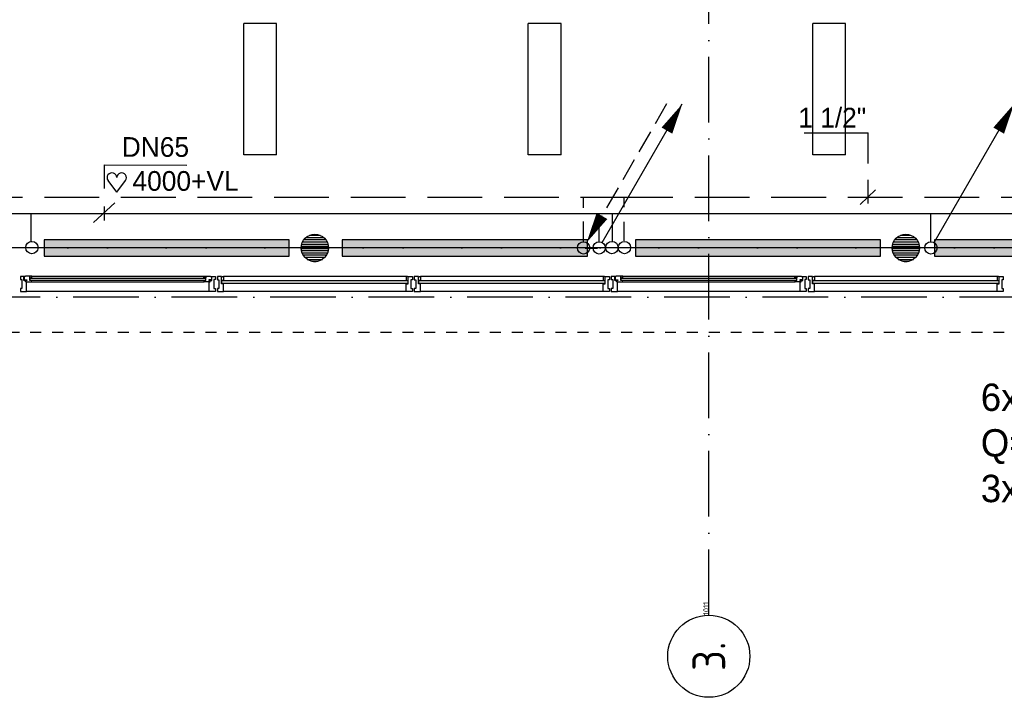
# Model space of a CAD drawing. Extents: x -866131 to -691536, y 173952 to 258052.
# Tile 134 of 160: x -739900 to -730903, y 213166 to 219356. Entities that reach past the tile are written whole.
import ezdxf
from ezdxf.enums import TextEntityAlignment as Align

# ---------------------------------------------------------------- set-up
doc = ezdxf.new("R2010")
doc.units = 0
doc.header["$LTSCALE"] = 100
for name, pattern in [('2322107', [2000, 1000, 1000]), ('2322108', [7, 5, -2]), ('DASHDOT', [9, 6, -1.5, 0, -1.5]), ('HIDDEN', [2, 1, -1])]:
    doc.linetypes.add(name, pattern=pattern)
doc.layers.get('0').update_dxf_attribs({"linetype": 'CONTINUOUS'})
for name, color, linetype in [('AL$7----_STRAMIEN', 1, 'DASHDOT'), ('AL21----_BUITENWAND', 4, 'CONTINUOUS'), ('AL28----_KONSTRUKTIE', 3, 'CONTINUOUS'), ('AL31----_BUITENKOZ', 7, 'CONTINUOUS'), ('AL31----_DRAAIRICHTING', 1, 'CONTINUOUS'), ('ALN-----_BLOCKNAAM', 2, 'CONTINUOUS'), ('ALXAA---_GEWBETON', 12, 'CONTINUOUS'), ('ALXOU---_GLAS', 7, 'CONTINUOUS'), ('ARMATUUR', 8, 'CONTINUOUS'), ('WI561---', 1, 'CONTINUOUS'), ('WL561---', 4, 'CONTINUOUS'), ('WL561---_AANVOER', 4, 'CONTINUOUS'), ('WL561---_RETOUR', 4, 'CONTINUOUS'), ('WL570---', 3, 'CONTINUOUS'), ('WL570---_RETOUR', 3, 'CONTINUOUS')]:
    doc.layers.add(name, color=color, linetype=linetype)
doc.styles.add('BURO-018', font='BUROFONT.shx', dxfattribs={"height": 180})
doc.styles.add('BURO-025', font='BUROFONT.shx', dxfattribs={"height": 250})
doc.styles.get("Standard").update_dxf_attribs({"font": 'ISOCP'})
pattern_1 = [(0, (-887503.18, 183726.94), (0, 20), [])]
pattern_2 = [(0, (-882103.18, 183726.94), (0, 20), [])]

# ---------------------------------------------------------------- blocks, each defined once
blk = doc.blocks.new('1011')
at = {"layer": 'AL$7----_STRAMIEN', "color": 7, "linetype": 'CONTINUOUS'}
blk.add_circle((-750, 0), 750, dxfattribs=at)
at = {"layer": 'ALN-----_BLOCKNAAM', "linetype": 'CONTINUOUS'}
blk.add_text('1011', height=100, dxfattribs=at).set_placement((0, 0))
blk = doc.blocks.new('2322401')
at = {"color": 0, "linetype": 'CONTINUOUS'}
for p, q in [((-0.5, 0.5, 1), (-0.5, 0.5)), ((-0.5, 0.5, 1), (-0.5, -0.5, 1)), ((0.5, 0.5, 1), (-0.5, 0.5, 1)), ((0.5, 0.5), (-0.5, 0.5)), ((-0.5, 0.5), (-0.5, -0.5)), ((0.5, 0.5, 1), (0.5, 0.5)), ((0.5, -0.5, 1), (0.5, 0.5, 1)), ((0.5, -0.5), (0.5, 0.5)), ((-0.5, -0.5, 1), (-0.5, -0.5)), ((-0.5, -0.5, 1), (0.5, -0.5, 1)), ((-0.5, -0.5), (0.5, -0.5)), ((0.5, -0.5, 1), (0.5, -0.5))]:
    blk.add_line(p, q, dxfattribs=at)
blk = doc.blocks.new('CVHATCH1')
at = {"color": 0, "linetype": 'CONTINUOUS'}
blk.add_solid([(-0.5, -0.5), (0.5, -0.5), (-0.5, 0.5), (0.5, 0.5)], dxfattribs=at)
blk = doc.blocks.new('CVRINFO2')
at = {"color": 0, "linetype": 'CONTINUOUS', "style": 'BURO-025'}
for tag, p in [('CV_TEXT125', (0, 0)), ('CV_TEXT225', (0, -4.167)), ('CV_TEXT325', (0, -8.333)), ('CV_TEXT425', (0, -12.5))]:
    blk.add_attdef(tag, p, '', height=2.5, dxfattribs=at)
blk = doc.blocks.new('LDV1107')
at = {"color": 0, "linetype": 'CONTINUOUS'}
blk.add_line((0.25, 0.433), (6.75, 11.691), dxfattribs=at)
blk.add_lwpolyline([(6.75, 11.691, 0, 1, 0), (5.5, 9.526, 1, 1, 0)], format="xyseb", dxfattribs=at)
blk.add_circle((0, 0), 0.5, dxfattribs=at)
blk = doc.blocks.new('LDV3108')
at = {"color": 0, "linetype": 'CONTINUOUS'}
for p, q in [((6.75, 11.691), (5.813, 10.068)), ((5.438, 9.418), (4.5, 7.794)), ((4.125, 7.145), (3.188, 5.521)), ((2.813, 4.871), (1.875, 3.248)), ((1.5, 2.598), (0.563, 0.974))]:
    blk.add_line(p, q, dxfattribs=at)
blk.add_lwpolyline([(0.25, 0.433, 0, 1, 0), (1.5, 2.598, 1, 1, 0)], format="xyseb", dxfattribs=at)
blk.add_circle((0, 0), 0.5, dxfattribs=at)
blk = doc.blocks.new('HART')
at = {"color": 1}
for q in [(-28.1, 39.5), (51.4, 39.5)]:
    blk.add_line((11.6, -12.9), q, dxfattribs=at)
for centre, start, end in [((-10.5, 52.8), 0, 217.1867), ((33.8, 52.8), 322.8133, 180)]:
    blk.add_arc(centre, 22.1, start, end, dxfattribs=at)

msp = doc.modelspace()

# ---------------------------------------------------------------- hatches: boundary and pattern name
at = {"layer": 'AL31----_DRAAIRICHTING'}
h = msp.add_hatch(dxfattribs=at)
h.set_pattern_fill('GEWPBET', color=8, scale=100, style=0)
h.set_pattern_definition(pattern_1)
edge = h.paths.add_edge_path()
edge.add_arc((-737203.003, 217271.228), 125, 0, 360)
h = msp.add_hatch(dxfattribs=at)
h.set_pattern_fill('GEWPBET', color=8, scale=100, style=0)
h.set_pattern_definition(pattern_1)
edge = h.paths.add_edge_path()
edge.add_arc((-737203.003, 217271.228), 125, 0, 360)
h = msp.add_hatch(dxfattribs=at)
h.set_pattern_fill('GEWPBET', color=8, scale=100, style=0)
h.set_pattern_definition(pattern_2)
edge = h.paths.add_edge_path()
edge.add_arc((-731803.003, 217271.228), 125, 0, 360)
h = msp.add_hatch(dxfattribs=at)
h.set_pattern_fill('GEWPBET', color=8, scale=100, style=0)
h.set_pattern_definition(pattern_2)
edge = h.paths.add_edge_path()
edge.add_arc((-731803.003, 217271.228), 125, 0, 360)

# ---------------------------------------------------------------- linework, layer by layer
at = {"layer": 'AL$7----_STRAMIEN', "color": 1}
msp.add_line((-720345.22, 217271.228), (-755752.725, 217271.228), dxfattribs=at)
for points in [[(-733602.826, 213916.491), (-733602.826, 252610.366)], [(-730609.16, 217271.228), (-862679.018, 217271.228)], [(-719909.644, 216821.228), (-863263.924, 216821.228)]]:
    msp.add_lwpolyline(points, dxfattribs=at)
at = {"layer": 'AL21----_BUITENWAND', "color": 8, "linetype": 'HIDDEN'}
msp.add_line((-758802.826, 216501.366), (-726402.826, 216501.366), dxfattribs=at)
at = {"layer": 'AL28----_KONSTRUKTIE', "color": 8}
for centre in [(-737202.826, 217271.228), (-737202.826, 217271.228), (-731802.826, 217271.228), (-731802.826, 217271.228)]:
    msp.add_circle(centre, 125, dxfattribs=at)
at = {"layer": 'AL31----_BUITENKOZ', "color": 8}
for p, q in [((-739893.826, 217011.366), (-739893.826, 216981.866)), ((-739860.826, 217011.366), (-739893.826, 217011.366)), ((-739860.826, 216975.366), (-739860.826, 217011.366)), ((-739850.577, 217010.124), (-739857.642, 217010.124)), ((-739857.642, 217010.124), (-739857.642, 216980.366)), ((-739848.128, 217014.366), (-739850.577, 217010.124)), ((-739805.642, 217014.366), (-739848.128, 217014.366)), ((-739805.642, 216973.366), (-739805.642, 217014.366)), ((-739805.642, 217012.07), (-739805.642, 216998.538)), ((-739788.642, 217012.07), (-739805.642, 217012.07)), ((-739790.701, 217014.366), (-738214.951, 217014.366)), ((-739788.642, 216998.538), (-739788.642, 217012.07)), ((-738217.01, 216998.538), (-738217.01, 217012.07)), ((-738217.01, 217012.07), (-738200.01, 217012.07)), ((-738200.01, 216973.366), (-738200.01, 217014.366)), ((-738200.01, 217014.366), (-738157.524, 217014.366)), ((-738200.01, 217012.07), (-738200.01, 216998.538)), ((-738157.524, 217014.366), (-738155.075, 217010.124)), ((-738155.075, 217010.124), (-738148.01, 217010.124)), ((-738148.01, 217010.124), (-738148.01, 216980.366)), ((-738144.826, 216975.366), (-738144.826, 217011.366)), ((-738144.826, 217011.366), (-738111.826, 217011.366)), ((-738111.826, 217011.366), (-738111.826, 216981.866)), ((-736367.826, 217011.366), (-738037.826, 217011.366)), ((-736367.826, 217011.366), (-738037.826, 217011.366)), ((-734567.826, 217011.366), (-736237.826, 217011.366)), ((-734567.826, 217011.366), (-736237.826, 217011.366)), ((-734493.826, 217011.366), (-734493.826, 216981.866)), ((-734460.826, 217011.366), (-734493.826, 217011.366)), ((-734460.826, 216975.366), (-734460.826, 217011.366)), ((-734450.577, 217010.124), (-734457.642, 217010.124)), ((-734457.642, 217010.124), (-734457.642, 216980.366)), ((-734448.128, 217014.366), (-734450.577, 217010.124)), ((-734405.642, 217014.366), (-734448.128, 217014.366)), ((-734405.642, 216973.366), (-734405.642, 217014.366)), ((-734405.642, 217012.07), (-734405.642, 216998.538)), ((-734388.642, 217012.07), (-734405.642, 217012.07)), ((-734390.701, 217014.366), (-732814.951, 217014.366)), ((-734388.642, 216998.538), (-734388.642, 217012.07)), ((-732817.01, 216998.538), (-732817.01, 217012.07)), ((-732817.01, 217012.07), (-732800.01, 217012.07)), ((-732800.01, 216973.366), (-732800.01, 217014.366)), ((-732800.01, 217014.366), (-732757.524, 217014.366)), ((-732800.01, 217012.07), (-732800.01, 216998.538)), ((-732757.524, 217014.366), (-732755.075, 217010.124)), ((-732755.075, 217010.124), (-732748.01, 217010.124)), ((-732748.01, 217010.124), (-732748.01, 216980.366)), ((-732744.826, 216975.366), (-732744.826, 217011.366)), ((-732744.826, 217011.366), (-732711.826, 217011.366)), ((-732711.826, 217011.366), (-732711.826, 216981.866)), ((-730967.826, 217011.366), (-732637.826, 217011.366)), ((-739893.826, 216981.866), (-739879.826, 216981.866)), ((-739879.826, 216981.866), (-739879.826, 216901.866)), ((-739846.826, 216975.366), (-739860.826, 216975.366)), ((-739857.642, 216980.366), (-739835.142, 216980.366)), ((-739846.826, 216960.366), (-739846.826, 216975.366)), ((-739837.826, 216960.366), (-739846.826, 216960.366)), ((-739835.142, 216975.366), (-739843.142, 216975.366)), ((-739843.142, 216975.366), (-739843.142, 216960.366)), ((-739843.142, 216960.366), (-739837.826, 216960.366)), ((-739837.826, 216960.366), (-739790.701, 216960.366)), ((-739837.826, 216872.366), (-739837.826, 216960.366)), ((-739835.142, 216980.366), (-739835.142, 216975.366)), ((-739805.642, 216998.538), (-739788.642, 216998.538)), ((-739788.642, 216973.366), (-739805.642, 216973.366)), ((-739790.701, 216960.366), (-739788.642, 216973.366)), ((-739790.701, 216960.366), (-738214.951, 216960.366)), ((-738200.01, 216998.538), (-738217.01, 216998.538)), ((-738214.951, 216960.366), (-738217.01, 216973.366)), ((-738217.01, 216973.366), (-738200.01, 216973.366)), ((-738167.826, 216960.366), (-738214.951, 216960.366)), ((-738148.01, 216980.366), (-738170.51, 216980.366)), ((-738170.51, 216980.366), (-738170.51, 216975.366)), ((-738170.51, 216975.366), (-738162.51, 216975.366)), ((-738162.51, 216960.366), (-738167.826, 216960.366)), ((-738167.826, 216872.366), (-738167.826, 216960.366)), ((-738167.826, 216960.366), (-738158.826, 216960.366)), ((-738162.51, 216975.366), (-738162.51, 216960.366)), ((-738158.826, 216960.366), (-738158.826, 216975.366)), ((-738158.826, 216975.366), (-738144.826, 216975.366)), ((-738111.826, 216981.866), (-738125.826, 216981.866)), ((-738125.826, 216981.866), (-738125.826, 216901.866)), ((-734493.826, 216981.866), (-734479.826, 216981.866)), ((-734479.826, 216981.866), (-734479.826, 216901.866)), ((-734446.826, 216975.366), (-734460.826, 216975.366)), ((-734457.642, 216980.366), (-734435.142, 216980.366)), ((-734446.826, 216960.366), (-734446.826, 216975.366)), ((-734437.826, 216960.366), (-734446.826, 216960.366)), ((-734435.142, 216975.366), (-734443.142, 216975.366)), ((-734443.142, 216975.366), (-734443.142, 216960.366)), ((-734443.142, 216960.366), (-734437.826, 216960.366)), ((-734437.826, 216960.366), (-734390.701, 216960.366)), ((-734437.826, 216872.366), (-734437.826, 216960.366)), ((-734435.142, 216980.366), (-734435.142, 216975.366)), ((-734405.642, 216998.538), (-734388.642, 216998.538)), ((-734388.642, 216973.366), (-734405.642, 216973.366)), ((-734390.701, 216960.366), (-734388.642, 216973.366)), ((-734390.701, 216960.366), (-732814.951, 216960.366)), ((-732800.01, 216998.538), (-732817.01, 216998.538)), ((-732814.951, 216960.366), (-732817.01, 216973.366)), ((-732817.01, 216973.366), (-732800.01, 216973.366)), ((-732767.826, 216960.366), (-732814.951, 216960.366)), ((-732748.01, 216980.366), (-732770.51, 216980.366)), ((-732770.51, 216980.366), (-732770.51, 216975.366)), ((-732770.51, 216975.366), (-732762.51, 216975.366)), ((-732762.51, 216960.366), (-732767.826, 216960.366)), ((-732767.826, 216872.366), (-732767.826, 216960.366)), ((-732767.826, 216960.366), (-732758.826, 216960.366)), ((-732762.51, 216975.366), (-732762.51, 216960.366)), ((-732758.826, 216960.366), (-732758.826, 216975.366)), ((-732758.826, 216975.366), (-732744.826, 216975.366)), ((-732711.826, 216981.866), (-732725.826, 216981.866)), ((-732725.826, 216981.866), (-732725.826, 216901.866)), ((-739879.826, 216901.866), (-739893.826, 216901.866)), ((-739893.826, 216901.866), (-739893.826, 216872.366)), ((-739893.826, 216872.366), (-739837.826, 216872.366)), ((-738167.826, 216872.366), (-739837.826, 216872.366)), ((-738111.826, 216872.366), (-738167.826, 216872.366)), ((-738125.826, 216901.866), (-738111.826, 216901.866)), ((-738111.826, 216901.866), (-738111.826, 216872.366)), ((-736367.826, 216872.366), (-738037.826, 216872.366)), ((-736367.826, 216872.366), (-738037.826, 216872.366)), ((-734567.826, 216872.366), (-736237.826, 216872.366)), ((-734567.826, 216872.366), (-736237.826, 216872.366)), ((-734479.826, 216901.866), (-734493.826, 216901.866)), ((-734493.826, 216901.866), (-734493.826, 216872.366)), ((-734493.826, 216872.366), (-734437.826, 216872.366)), ((-732767.826, 216872.366), (-734437.826, 216872.366)), ((-732711.826, 216872.366), (-732767.826, 216872.366)), ((-732725.826, 216901.866), (-732711.826, 216901.866)), ((-732711.826, 216901.866), (-732711.826, 216872.366)), ((-730967.826, 216872.366), (-732637.826, 216872.366))]:
    msp.add_line(p, q, dxfattribs=at)
at = {"layer": 'AL31----_BUITENKOZ', "color": 8, "linetype": 'CONTINUOUS'}
for p, q in [((-738054.826, 217011.366), (-738093.826, 217011.366)), ((-738093.826, 217011.366), (-738093.826, 217005.366)), ((-738054.826, 216944.366), (-738054.826, 217011.366)), ((-738049.826, 217006.366), (-738049.826, 217011.366)), ((-738049.826, 217011.366), (-738037.826, 217011.366)), ((-738037.826, 217011.366), (-738037.826, 216974.367)), ((-736355.826, 217011.366), (-736367.826, 217011.366)), ((-736367.826, 217011.366), (-736367.826, 216974.367)), ((-736355.826, 217006.366), (-736355.826, 217011.366)), ((-736350.826, 217011.366), (-736311.826, 217011.366)), ((-736350.826, 216944.366), (-736350.826, 217011.366)), ((-736311.826, 217011.366), (-736311.826, 217005.366)), ((-736254.826, 217011.366), (-736293.826, 217011.366)), ((-736293.826, 217011.366), (-736293.826, 217005.366)), ((-736254.826, 216944.366), (-736254.826, 217011.366)), ((-736249.826, 217006.366), (-736249.826, 217011.366)), ((-736249.826, 217011.366), (-736237.826, 217011.366)), ((-736237.826, 217011.366), (-736237.826, 216974.367)), ((-734555.826, 217011.366), (-734567.826, 217011.366)), ((-734567.826, 217011.366), (-734567.826, 216974.367)), ((-734555.826, 217006.366), (-734555.826, 217011.366)), ((-734550.826, 217011.366), (-734511.826, 217011.366)), ((-734550.826, 216944.366), (-734550.826, 217011.366)), ((-734511.826, 217011.366), (-734511.826, 217005.366)), ((-732654.826, 217011.366), (-732693.826, 217011.366)), ((-732693.826, 217011.366), (-732693.826, 217005.366)), ((-732654.826, 216944.366), (-732654.826, 217011.366)), ((-732649.826, 217006.366), (-732649.826, 217011.366)), ((-732649.826, 217011.366), (-732637.826, 217011.366)), ((-732637.826, 217011.366), (-732637.826, 216974.367)), ((-730955.826, 217011.366), (-730967.826, 217011.366)), ((-730967.826, 217011.366), (-730967.826, 216974.367)), ((-730955.826, 217006.366), (-730955.826, 217011.366)), ((-730950.826, 217011.366), (-730911.826, 217011.366)), ((-730950.826, 216944.366), (-730950.826, 217011.366)), ((-730911.826, 217011.366), (-730911.826, 217005.366)), ((-738093.826, 217005.366), (-738093.826, 216991.366)), ((-738093.826, 216991.366), (-738093.826, 216991.366)), ((-738093.826, 216991.366), (-738093.826, 216981.366)), ((-738093.826, 216981.366), (-738079.826, 216981.366)), ((-738079.826, 216981.366), (-738079.826, 216901.366)), ((-738054.826, 216974.367), (-738054.826, 217006.366)), ((-738054.826, 217006.366), (-738049.826, 217006.366)), ((-738037.826, 216974.367), (-738054.826, 216974.367)), ((-738037.826, 216944.366), (-738054.826, 216944.366)), ((-738037.826, 216891.366), (-738037.826, 216944.366)), ((-736367.826, 216974.367), (-736350.826, 216974.367)), ((-736367.826, 216891.366), (-736367.826, 216944.366)), ((-736367.826, 216944.366), (-736350.826, 216944.366)), ((-736350.826, 217006.366), (-736355.826, 217006.366)), ((-736350.826, 216974.367), (-736350.826, 217006.366)), ((-736311.826, 216981.366), (-736325.826, 216981.366)), ((-736325.826, 216981.366), (-736325.826, 216901.366)), ((-736311.826, 217005.366), (-736311.826, 216991.366)), ((-736311.826, 216991.366), (-736311.826, 216991.366)), ((-736311.826, 216991.366), (-736311.826, 216981.366)), ((-736293.826, 217005.366), (-736293.826, 216991.366)), ((-736293.826, 216991.366), (-736293.826, 216991.366)), ((-736293.826, 216991.366), (-736293.826, 216981.366)), ((-736293.826, 216981.366), (-736279.826, 216981.366)), ((-736279.826, 216981.366), (-736279.826, 216901.366)), ((-736254.826, 216974.367), (-736254.826, 217006.366)), ((-736254.826, 217006.366), (-736249.826, 217006.366)), ((-736237.826, 216974.367), (-736254.826, 216974.367)), ((-736237.826, 216944.366), (-736254.826, 216944.366)), ((-736237.826, 216891.366), (-736237.826, 216944.366)), ((-734567.826, 216974.367), (-734550.826, 216974.367)), ((-734567.826, 216891.366), (-734567.826, 216944.366)), ((-734567.826, 216944.366), (-734550.826, 216944.366)), ((-734550.826, 217006.366), (-734555.826, 217006.366)), ((-734550.826, 216974.367), (-734550.826, 217006.366)), ((-734511.826, 216981.366), (-734525.826, 216981.366)), ((-734525.826, 216981.366), (-734525.826, 216901.366)), ((-734511.826, 217005.366), (-734511.826, 216991.366)), ((-734511.826, 216991.366), (-734511.826, 216991.366)), ((-734511.826, 216991.366), (-734511.826, 216981.366)), ((-732693.826, 217005.366), (-732693.826, 216991.366)), ((-732693.826, 216991.366), (-732693.826, 216991.366)), ((-732693.826, 216991.366), (-732693.826, 216981.366)), ((-732693.826, 216981.366), (-732679.826, 216981.366)), ((-732679.826, 216981.366), (-732679.826, 216901.366)), ((-732654.826, 216974.367), (-732654.826, 217006.366)), ((-732654.826, 217006.366), (-732649.826, 217006.366)), ((-732637.826, 216974.367), (-732654.826, 216974.367)), ((-732637.826, 216944.366), (-732654.826, 216944.366)), ((-732637.826, 216891.366), (-732637.826, 216944.366)), ((-730967.826, 216974.367), (-730950.826, 216974.367)), ((-730967.826, 216891.366), (-730967.826, 216944.366)), ((-730967.826, 216944.366), (-730950.826, 216944.366)), ((-730950.826, 217006.366), (-730955.826, 217006.366)), ((-730950.826, 216974.367), (-730950.826, 217006.366)), ((-730911.826, 216981.366), (-730925.826, 216981.366)), ((-730925.826, 216981.366), (-730925.826, 216901.366)), ((-730911.826, 217005.366), (-730911.826, 216991.366)), ((-730911.826, 216991.366), (-730911.826, 216991.366)), ((-730911.826, 216991.366), (-730911.826, 216981.366)), ((-738079.826, 216901.366), (-738093.826, 216901.366)), ((-738093.826, 216901.366), (-738093.826, 216892.366)), ((-738093.826, 216892.366), (-738093.826, 216892.366)), ((-738093.826, 216892.366), (-738093.826, 216878.366)), ((-738093.826, 216878.366), (-738093.826, 216872.366)), ((-738093.826, 216872.366), (-738074.899, 216872.366)), ((-738074.899, 216872.366), (-738037.826, 216872.366)), ((-738037.826, 216883.366), (-738037.826, 216891.366)), ((-738037.826, 216879.366), (-738037.826, 216883.366)), ((-738037.826, 216872.366), (-738037.826, 216879.366)), ((-736367.826, 216883.366), (-736367.826, 216891.366)), ((-736367.826, 216879.366), (-736367.826, 216883.366)), ((-736367.826, 216872.366), (-736367.826, 216879.366)), ((-736330.754, 216872.366), (-736367.826, 216872.366)), ((-736311.826, 216872.366), (-736330.754, 216872.366)), ((-736325.826, 216901.366), (-736311.826, 216901.366)), ((-736311.826, 216901.366), (-736311.826, 216891.866)), ((-736311.826, 216891.866), (-736311.826, 216891.866)), ((-736311.826, 216891.866), (-736311.826, 216878.366)), ((-736311.826, 216878.366), (-736311.826, 216872.366)), ((-736279.826, 216901.366), (-736293.826, 216901.366)), ((-736293.826, 216901.366), (-736293.826, 216892.366)), ((-736293.826, 216892.366), (-736293.826, 216892.366)), ((-736293.826, 216892.366), (-736293.826, 216878.366)), ((-736293.826, 216878.366), (-736293.826, 216872.366)), ((-736293.826, 216872.366), (-736274.899, 216872.366)), ((-736274.899, 216872.366), (-736237.826, 216872.366)), ((-736237.826, 216883.366), (-736237.826, 216891.366)), ((-736237.826, 216879.366), (-736237.826, 216883.366)), ((-736237.826, 216872.366), (-736237.826, 216879.366)), ((-734567.826, 216883.366), (-734567.826, 216891.366)), ((-734567.826, 216879.366), (-734567.826, 216883.366)), ((-734567.826, 216872.366), (-734567.826, 216879.366)), ((-734530.754, 216872.366), (-734567.826, 216872.366)), ((-734511.826, 216872.366), (-734530.754, 216872.366)), ((-734525.826, 216901.366), (-734511.826, 216901.366)), ((-734511.826, 216901.366), (-734511.826, 216891.866)), ((-734511.826, 216891.866), (-734511.826, 216891.866)), ((-734511.826, 216891.866), (-734511.826, 216878.366)), ((-734511.826, 216878.366), (-734511.826, 216872.366)), ((-732679.826, 216901.366), (-732693.826, 216901.366)), ((-732693.826, 216901.366), (-732693.826, 216892.366)), ((-732693.826, 216892.366), (-732693.826, 216892.366)), ((-732693.826, 216892.366), (-732693.826, 216878.366)), ((-732693.826, 216878.366), (-732693.826, 216872.366)), ((-732693.826, 216872.366), (-732674.899, 216872.366)), ((-732674.899, 216872.366), (-732637.826, 216872.366)), ((-732637.826, 216883.366), (-732637.826, 216891.366)), ((-732637.826, 216879.366), (-732637.826, 216883.366)), ((-732637.826, 216872.366), (-732637.826, 216879.366)), ((-730967.826, 216883.366), (-730967.826, 216891.366)), ((-730967.826, 216879.366), (-730967.826, 216883.366)), ((-730967.826, 216872.366), (-730967.826, 216879.366)), ((-730930.754, 216872.366), (-730967.826, 216872.366)), ((-730911.826, 216872.366), (-730930.754, 216872.366)), ((-730925.826, 216901.366), (-730911.826, 216901.366)), ((-730911.826, 216901.366), (-730911.826, 216891.866)), ((-730911.826, 216891.866), (-730911.826, 216891.866)), ((-730911.826, 216891.866), (-730911.826, 216878.366)), ((-730911.826, 216878.366), (-730911.826, 216872.366))]:
    msp.add_line(p, q, dxfattribs=at)
at = {"layer": 'AL31----_BUITENKOZ', "color": 8}
for points in [[(-739893.826, 217011.366), (-739893.826, 216981.866), (-739879.826, 216981.866), (-739879.826, 216901.866), (-739893.826, 216901.866), (-739893.826, 216872.366), (-739837.826, 216872.366), (-739837.826, 216960.366), (-739846.826, 216960.366), (-739846.826, 216975.366), (-739860.826, 216975.366), (-739860.826, 217011.366)], [(-739848.128, 217014.366), (-739850.577, 217010.124), (-739857.642, 217010.124), (-739857.642, 216980.366), (-739835.142, 216980.366), (-739835.142, 216975.366), (-739843.142, 216975.366), (-739843.142, 216960.366), (-739837.826, 216960.366), (-739790.701, 216960.366), (-739788.642, 216973.366), (-739805.642, 216973.366), (-739805.642, 217014.366)], [(-739805.642, 217012.07), (-739805.642, 216998.538), (-739788.642, 216998.538), (-739788.642, 217012.07)], [(-738157.524, 217014.366), (-738155.075, 217010.124), (-738148.01, 217010.124), (-738148.01, 216980.366), (-738170.51, 216980.366), (-738170.51, 216975.366), (-738162.51, 216975.366), (-738162.51, 216960.366), (-738167.826, 216960.366), (-738214.951, 216960.366), (-738217.01, 216973.366), (-738200.01, 216973.366), (-738200.01, 217014.366)], [(-738200.01, 217012.07), (-738200.01, 216998.538), (-738217.01, 216998.538), (-738217.01, 217012.07)], [(-738111.826, 217011.366), (-738111.826, 216981.866), (-738125.826, 216981.866), (-738125.826, 216901.866), (-738111.826, 216901.866), (-738111.826, 216872.366), (-738167.826, 216872.366), (-738167.826, 216960.366), (-738158.826, 216960.366), (-738158.826, 216975.366), (-738144.826, 216975.366), (-738144.826, 217011.366)], [(-734493.826, 217011.366), (-734493.826, 216981.866), (-734479.826, 216981.866), (-734479.826, 216901.866), (-734493.826, 216901.866), (-734493.826, 216872.366), (-734437.826, 216872.366), (-734437.826, 216960.366), (-734446.826, 216960.366), (-734446.826, 216975.366), (-734460.826, 216975.366), (-734460.826, 217011.366)], [(-734448.128, 217014.366), (-734450.577, 217010.124), (-734457.642, 217010.124), (-734457.642, 216980.366), (-734435.142, 216980.366), (-734435.142, 216975.366), (-734443.142, 216975.366), (-734443.142, 216960.366), (-734437.826, 216960.366), (-734390.701, 216960.366), (-734388.642, 216973.366), (-734405.642, 216973.366), (-734405.642, 217014.366)], [(-734405.642, 217012.07), (-734405.642, 216998.538), (-734388.642, 216998.538), (-734388.642, 217012.07)]]:
    msp.add_lwpolyline(points, close=True, dxfattribs=at)
for points in [[(-739790.701, 217014.366), (-738214.951, 217014.366)], [(-734390.701, 217014.366), (-732814.951, 217014.366)], [(-739790.701, 216960.366), (-738214.951, 216960.366)], [(-734390.701, 216960.366), (-732814.951, 216960.366)], [(-738167.826, 216872.366), (-739837.826, 216872.366)], [(-732767.826, 216872.366), (-734437.826, 216872.366)]]:
    msp.add_lwpolyline(points, dxfattribs=at)
at = {"layer": 'AL31----_BUITENKOZ', "color": 8, "linetype": 'CONTINUOUS'}
for points in [[(-738054.826, 217011.366), (-738093.826, 217011.366), (-738093.826, 217005.366), (-738093.826, 216991.366), (-738093.826, 216991.366), (-738093.826, 216981.366), (-738079.826, 216981.366), (-738079.826, 216901.366), (-738093.826, 216901.366), (-738093.826, 216892.366), (-738093.826, 216892.366), (-738093.826, 216878.366), (-738093.826, 216872.366), (-738074.899, 216872.366), (-738037.826, 216872.366), (-738037.826, 216879.366), (-738037.826, 216883.366), (-738037.826, 216891.366), (-738037.826, 216944.366), (-738054.826, 216944.366)], [(-738054.826, 216974.367), (-738054.826, 217006.366), (-738049.826, 217006.366), (-738049.826, 217011.366), (-738037.826, 217011.366), (-738037.826, 216974.367)], [(-734550.826, 216974.367), (-734550.826, 217006.366), (-734555.826, 217006.366), (-734555.826, 217011.366), (-734567.826, 217011.366), (-734567.826, 216974.367)], [(-734550.826, 217011.366), (-734511.826, 217011.366), (-734511.826, 217005.366), (-734511.826, 216991.366), (-734511.826, 216991.366), (-734511.826, 216981.366), (-734525.826, 216981.366), (-734525.826, 216901.366), (-734511.826, 216901.366), (-734511.826, 216891.866), (-734511.826, 216891.866), (-734511.826, 216878.366), (-734511.826, 216872.366), (-734530.754, 216872.366), (-734567.826, 216872.366), (-734567.826, 216879.366), (-734567.826, 216883.366), (-734567.826, 216891.366), (-734567.826, 216944.366), (-734550.826, 216944.366)]]:
    msp.add_lwpolyline(points, close=True, dxfattribs=at)
at = {"layer": 'AL31----_DRAAIRICHTING', "color": 8}
for p, q in [((-736355.826, 217011.366), (-736367.826, 217011.366)), ((-736367.826, 217011.366), (-736367.826, 216974.367)), ((-736355.826, 217006.366), (-736355.826, 217011.366)), ((-736350.826, 217011.366), (-736311.826, 217011.366)), ((-736350.826, 216944.366), (-736350.826, 217011.366)), ((-736311.826, 217011.366), (-736311.826, 217005.366)), ((-736254.826, 217011.366), (-736293.826, 217011.366)), ((-736293.826, 217011.366), (-736293.826, 217005.366)), ((-736254.826, 216944.366), (-736254.826, 217011.366)), ((-736249.826, 217006.366), (-736249.826, 217011.366)), ((-736249.826, 217011.366), (-736237.826, 217011.366)), ((-736237.826, 217011.366), (-736237.826, 216974.367)), ((-730967.826, 217011.366), (-732637.826, 217011.366)), ((-730955.826, 217011.366), (-730967.826, 217011.366)), ((-730967.826, 217011.366), (-730967.826, 216974.367)), ((-730955.826, 217006.366), (-730955.826, 217011.366)), ((-730950.826, 217011.366), (-730911.826, 217011.366)), ((-730950.826, 216944.366), (-730950.826, 217011.366)), ((-730911.826, 217011.366), (-730911.826, 217005.366)), ((-736367.826, 216974.367), (-736350.826, 216974.367)), ((-736367.826, 216891.366), (-736367.826, 216944.366)), ((-736367.826, 216944.366), (-736350.826, 216944.366)), ((-736350.826, 217006.366), (-736355.826, 217006.366)), ((-736352.826, 216972.367), (-736352.826, 216946.367)), ((-736350.826, 216974.367), (-736350.826, 217006.366)), ((-736311.826, 216981.366), (-736325.826, 216981.366)), ((-736325.826, 216981.366), (-736325.826, 216901.366)), ((-736311.826, 217005.366), (-736311.826, 216991.366)), ((-736311.826, 216991.366), (-736311.826, 216991.366)), ((-736311.826, 216991.366), (-736311.826, 216981.366)), ((-736293.826, 217005.366), (-736293.826, 216991.366)), ((-736293.826, 216991.366), (-736293.826, 216991.366)), ((-736293.826, 216991.366), (-736293.826, 216981.366)), ((-736293.826, 216981.366), (-736279.826, 216981.366)), ((-736279.826, 216981.366), (-736279.826, 216901.366)), ((-736254.826, 216974.367), (-736254.826, 217006.366)), ((-736254.826, 217006.366), (-736249.826, 217006.366)), ((-736237.826, 216974.367), (-736254.826, 216974.367)), ((-736237.826, 216944.366), (-736254.826, 216944.366)), ((-736252.826, 216946.367), (-736252.826, 216972.367)), ((-736237.826, 216891.366), (-736237.826, 216944.366)), ((-732652.826, 216946.367), (-732652.826, 216972.367)), ((-732652.826, 216972.367), (-730952.826, 216972.367)), ((-730952.826, 216946.367), (-732652.826, 216946.367)), ((-730967.826, 216974.367), (-730950.826, 216974.367)), ((-730967.826, 216891.366), (-730967.826, 216944.366)), ((-730967.826, 216944.366), (-730950.826, 216944.366)), ((-730950.826, 217006.366), (-730955.826, 217006.366)), ((-730952.826, 216972.367), (-730952.826, 216946.367)), ((-730950.826, 216974.367), (-730950.826, 217006.366)), ((-730911.826, 216981.366), (-730925.826, 216981.366)), ((-730925.826, 216981.366), (-730925.826, 216901.366)), ((-730911.826, 217005.366), (-730911.826, 216991.366)), ((-730911.826, 216991.366), (-730911.826, 216991.366)), ((-730911.826, 216991.366), (-730911.826, 216981.366)), ((-736367.826, 216883.366), (-736367.826, 216891.366)), ((-736367.826, 216879.366), (-736367.826, 216883.366)), ((-736367.826, 216872.366), (-736367.826, 216879.366)), ((-736330.754, 216872.366), (-736367.826, 216872.366)), ((-736311.826, 216872.366), (-736330.754, 216872.366)), ((-736325.826, 216901.366), (-736311.826, 216901.366)), ((-736311.826, 216901.366), (-736311.826, 216891.866)), ((-736311.826, 216891.866), (-736311.826, 216891.866)), ((-736311.826, 216891.866), (-736311.826, 216878.366)), ((-736311.826, 216878.366), (-736311.826, 216872.366)), ((-736279.826, 216901.366), (-736293.826, 216901.366)), ((-736293.826, 216901.366), (-736293.826, 216892.366)), ((-736293.826, 216892.366), (-736293.826, 216892.366)), ((-736293.826, 216892.366), (-736293.826, 216878.366)), ((-736293.826, 216878.366), (-736293.826, 216872.366)), ((-736293.826, 216872.366), (-736274.899, 216872.366)), ((-736274.899, 216872.366), (-736237.826, 216872.366)), ((-736237.826, 216883.366), (-736237.826, 216891.366)), ((-736237.826, 216879.366), (-736237.826, 216883.366)), ((-736237.826, 216872.366), (-736237.826, 216879.366)), ((-730967.826, 216872.366), (-732637.826, 216872.366)), ((-730967.826, 216883.366), (-730967.826, 216891.366)), ((-730967.826, 216879.366), (-730967.826, 216883.366)), ((-730967.826, 216872.366), (-730967.826, 216879.366)), ((-730930.754, 216872.366), (-730967.826, 216872.366)), ((-730911.826, 216872.366), (-730930.754, 216872.366)), ((-730925.826, 216901.366), (-730911.826, 216901.366)), ((-730911.826, 216901.366), (-730911.826, 216891.866)), ((-730911.826, 216891.866), (-730911.826, 216891.866)), ((-730911.826, 216891.866), (-730911.826, 216878.366)), ((-730911.826, 216878.366), (-730911.826, 216872.366))]:
    msp.add_line(p, q, dxfattribs=at)
for points in [[(-732757.524, 217014.366), (-732755.075, 217010.124), (-732748.01, 217010.124), (-732748.01, 216980.366), (-732770.51, 216980.366), (-732770.51, 216975.366), (-732762.51, 216975.366), (-732762.51, 216960.366), (-732767.826, 216960.366), (-732814.951, 216960.366), (-732817.01, 216973.366), (-732800.01, 216973.366), (-732800.01, 217014.366)], [(-732800.01, 217012.07), (-732800.01, 216998.538), (-732817.01, 216998.538), (-732817.01, 217012.07)], [(-732711.826, 217011.366), (-732711.826, 216981.866), (-732725.826, 216981.866), (-732725.826, 216901.866), (-732711.826, 216901.866), (-732711.826, 216872.366), (-732767.826, 216872.366), (-732767.826, 216960.366), (-732758.826, 216960.366), (-732758.826, 216975.366), (-732744.826, 216975.366), (-732744.826, 217011.366)], [(-732654.826, 217011.366), (-732693.826, 217011.366), (-732693.826, 217005.366), (-732693.826, 216991.366), (-732693.826, 216991.366), (-732693.826, 216981.366), (-732679.826, 216981.366), (-732679.826, 216901.366), (-732693.826, 216901.366), (-732693.826, 216892.366), (-732693.826, 216892.366), (-732693.826, 216878.366), (-732693.826, 216872.366), (-732674.899, 216872.366), (-732637.826, 216872.366), (-732637.826, 216879.366), (-732637.826, 216883.366), (-732637.826, 216891.366), (-732637.826, 216944.366), (-732654.826, 216944.366)], [(-732654.826, 216974.367), (-732654.826, 217006.366), (-732649.826, 217006.366), (-732649.826, 217011.366), (-732637.826, 217011.366), (-732637.826, 216974.367)]]:
    msp.add_lwpolyline(points, close=True, dxfattribs=at)
for centre in [(-737203.003, 217271.228), (-737203.003, 217271.228), (-731803.003, 217271.228), (-731803.003, 217271.228)]:
    msp.add_circle(centre, 125, dxfattribs=at)
at = {"layer": 'ALXAA---_GEWBETON', "color": 8}
for p, q in [((-737283.226, 217366.94), (-737122.427, 217366.94)), ((-737283.226, 217366.94), (-737122.427, 217366.94)), ((-737250.108, 217386.94), (-737155.545, 217386.94)), ((-737250.108, 217386.94), (-737155.545, 217386.94)), ((-731883.226, 217366.94), (-731722.427, 217366.94)), ((-731883.226, 217366.94), (-731722.427, 217366.94)), ((-731850.108, 217386.94), (-731755.545, 217386.94)), ((-731850.108, 217386.94), (-731755.545, 217386.94)), ((-737326.835, 217286.94), (-737078.818, 217286.94)), ((-737326.835, 217286.94), (-737078.818, 217286.94)), ((-737322.616, 217306.94), (-737083.036, 217306.94)), ((-737322.616, 217306.94), (-737083.036, 217306.94)), ((-737314.724, 217326.94), (-737090.929, 217326.94)), ((-737314.724, 217326.94), (-737090.929, 217326.94)), ((-737302.288, 217346.94), (-737103.365, 217346.94)), ((-737302.288, 217346.94), (-737103.365, 217346.94)), ((-731926.835, 217286.94), (-731678.818, 217286.94)), ((-731926.835, 217286.94), (-731678.818, 217286.94)), ((-731922.616, 217306.94), (-731683.036, 217306.94)), ((-731922.616, 217306.94), (-731683.036, 217306.94)), ((-731914.724, 217326.94), (-731690.929, 217326.94)), ((-731914.724, 217326.94), (-731690.929, 217326.94)), ((-731902.288, 217346.94), (-731703.365, 217346.94)), ((-731902.288, 217346.94), (-731703.365, 217346.94)), ((-737327.753, 217266.94), (-737077.9, 217266.94)), ((-737327.753, 217266.94), (-737077.9, 217266.94)), ((-737325.444, 217246.94), (-737080.208, 217246.94)), ((-737325.444, 217246.94), (-737080.208, 217246.94)), ((-737319.718, 217226.94), (-737085.935, 217226.94)), ((-737319.718, 217226.94), (-737085.935, 217226.94)), ((-737310.028, 217206.94), (-737095.625, 217206.94)), ((-737310.028, 217206.94), (-737095.625, 217206.94)), ((-737295.134, 217186.94), (-737110.519, 217186.94)), ((-737295.134, 217186.94), (-737110.519, 217186.94)), ((-731927.753, 217266.94), (-731677.9, 217266.94)), ((-731927.753, 217266.94), (-731677.9, 217266.94)), ((-731925.444, 217246.94), (-731680.208, 217246.94)), ((-731925.444, 217246.94), (-731680.208, 217246.94)), ((-731919.718, 217226.94), (-731685.935, 217226.94)), ((-731919.718, 217226.94), (-731685.935, 217226.94)), ((-731910.028, 217206.94), (-731695.625, 217206.94)), ((-731910.028, 217206.94), (-731695.625, 217206.94)), ((-731895.134, 217186.94), (-731710.519, 217186.94)), ((-731895.134, 217186.94), (-731710.519, 217186.94)), ((-737271.74, 217166.94), (-737133.912, 217166.94)), ((-737271.74, 217166.94), (-737133.912, 217166.94)), ((-737216.156, 217146.94), (-737189.496, 217146.94)), ((-737216.156, 217146.94), (-737189.496, 217146.94)), ((-731871.74, 217166.94), (-731733.912, 217166.94)), ((-731871.74, 217166.94), (-731733.912, 217166.94)), ((-731816.156, 217146.94), (-731789.496, 217146.94)), ((-731816.156, 217146.94), (-731789.496, 217146.94))]:
    msp.add_line(p, q, dxfattribs=at)
at = {"layer": 'ALXOU---_GLAS', "color": 8}
for p, q in [((-739803.642, 216975.367), (-739803.642, 216996.538)), ((-739803.642, 216996.538), (-738202.01, 216996.538)), ((-738202.01, 216975.367), (-739803.642, 216975.367)), ((-738202.01, 216996.538), (-738202.01, 216975.367)), ((-738052.826, 216946.367), (-738052.826, 216972.367)), ((-738052.826, 216972.367), (-736352.826, 216972.367)), ((-738052.826, 216946.367), (-738052.826, 216972.367)), ((-738052.826, 216972.367), (-736352.826, 216972.367)), ((-736352.826, 216946.367), (-738052.826, 216946.367)), ((-736352.826, 216946.367), (-738052.826, 216946.367)), ((-736352.826, 216972.367), (-736352.826, 216946.367)), ((-736252.826, 216946.367), (-736252.826, 216972.367)), ((-736252.826, 216972.367), (-734552.826, 216972.367)), ((-736252.826, 216972.367), (-734552.826, 216972.367)), ((-734552.826, 216946.367), (-736252.826, 216946.367)), ((-734552.826, 216946.367), (-736252.826, 216946.367)), ((-734552.826, 216972.367), (-734552.826, 216946.367)), ((-734552.826, 216972.367), (-734552.826, 216946.367)), ((-734403.642, 216975.367), (-734403.642, 216996.538)), ((-734403.642, 216996.538), (-732802.01, 216996.538)), ((-732802.01, 216975.367), (-734403.642, 216975.367)), ((-732802.01, 216996.538), (-732802.01, 216975.367)), ((-732652.826, 216946.367), (-732652.826, 216972.367)), ((-732652.826, 216972.367), (-730952.826, 216972.367)), ((-730952.826, 216946.367), (-732652.826, 216946.367)), ((-730952.826, 216972.367), (-730952.826, 216946.367))]:
    msp.add_line(p, q, dxfattribs=at)
for points in [[(-739803.642, 216975.367), (-739803.642, 216996.538), (-738202.01, 216996.538), (-738202.01, 216975.367)], [(-734403.642, 216975.367), (-734403.642, 216996.538), (-732802.01, 216996.538), (-732802.01, 216975.367)]]:
    msp.add_lwpolyline(points, close=True, dxfattribs=at)
at = {"layer": 'ARMATUUR', "color": 8}
for points in [[(-737552.826, 219321.228), (-737852.826, 219321.228)], [(-737852.826, 218121.228), (-737852.826, 219321.228)], [(-737552.826, 218121.228), (-737552.826, 219321.228)], [(-734952.826, 219321.228), (-735252.826, 219321.228)], [(-735252.826, 218121.228), (-735252.826, 219321.228)], [(-734952.826, 218121.228), (-734952.826, 219321.228)], [(-732352.826, 219321.228), (-732652.826, 219321.228)], [(-732652.826, 218121.228), (-732652.826, 219321.228)], [(-732352.826, 218121.228), (-732352.826, 219321.228)], [(-737552.826, 218121.228), (-737852.826, 218121.228)], [(-734952.826, 218121.228), (-735252.826, 218121.228)], [(-732352.826, 218121.228), (-732652.826, 218121.228)]]:
    msp.add_lwpolyline(points, dxfattribs=at)
at = {"layer": 'WI561---', "color": 4}
for p, q in [((-734619.425, 217266.29), (-734731.861, 217266.29)), ((-734403.201, 217274.935), (-734247.52, 217274.935))]:
    msp.add_line(p, q, dxfattribs=at)
at = {"layer": 'WL561---_AANVOER', "linetype": '2322107'}
for p, q in [((-734403.205, 217582.584), (-740158.485, 217582.584)), ((-739793.758, 217331.851), (-739793.758, 217582.584)), ((-734604.544, 217327.646), (-734604.544, 217575.841)), ((-734483.751, 217331.851), (-734483.751, 217582.584)), ((-729094.44, 217582.584), (-734464.404, 217582.584)), ((-731572.908, 217327.646), (-731572.908, 217575.841))]:
    msp.add_line(p, q, dxfattribs=at)
at = {"layer": 'WL561---_RETOUR', "linetype": '2322108'}
for p, q in [((-734274.279, 217732.584), (-740158.485, 217732.584)), ((-734375.412, 217643.794), (-734375.412, 217732.584)), ((-726932.093, 217732.584), (-734274.279, 217732.584)), ((-734747.757, 217637.992), (-734747.757, 217725.715)), ((-734747.757, 217327.646), (-734747.757, 217513.316)), ((-734375.412, 217334.932), (-734375.412, 217510.278))]:
    msp.add_line(p, q, dxfattribs=at)
at = {"layer": 'WL561---_RETOUR', "color": 1}
for centre in [(-739787.658, 217274.205), (-734487.655, 217274.205), (-734373.864, 217274.205)]:
    msp.add_circle(centre, 56.25, dxfattribs=at)
at = {"layer": 'WL570---', "color": 1}
for p, q in [((-732731.992, 218321.686), (-732145.737, 218322.08)), ((-732145.737, 218042.118), (-732145.737, 218322.08)), ((-739128.653, 218029.012), (-739128.653, 217813.828)), ((-739128.653, 218029.012), (-738371.978, 218028.2)), ((-732145.737, 217676.634), (-732145.737, 217892.489)), ((-732220.588, 217668.321), (-732079.203, 217801.325)), ((-739226.228, 217504.99), (-739031.077, 217683.791)), ((-739128.653, 217651.281), (-739128.653, 217521.244))]:
    msp.add_line(p, q, dxfattribs=at)

# ---------------------------------------------------------------- block references
at = {"layer": 'AL$7----_STRAMIEN'}
ref = msp.add_blockref('1011', (-733602.826, 213916.491), dxfattribs=dict(at, xscale=0.5, yscale=0.5, zscale=0.5, rotation=90))
ref.add_attrib('STR-NAAM', '3.', dxfattribs={"color": 3, "linetype": 'CONTINUOUS', "height": 300, "rotation": 90}).set_placement((-733602.826, 213541.491), align=Align.MIDDLE)
at = {"layer": 'WI561---'}
ref = msp.add_blockref('CVRINFO2', (-731117.422, 215782.325), dxfattribs=dict(at, xscale=100, yscale=100, zscale=100))
ref.add_attrib('CV_TEXT125', '6x%%u2240-400-22', (-731117.422, 215782.325), dxfattribs={"layer": '0', "color": 2, "linetype": 'CONTINUOUS', "height": 250, "style": 'BURO-025'})
ref.add_attrib('CV_TEXT225', 'Q=4173 W', (-731117.422, 215365.658), dxfattribs={"layer": '0', "color": 2, "linetype": 'CONTINUOUS', "height": 250, "style": 'BURO-025'})
ref.add_attrib('CV_TEXT325', '3xThV=1/2+3xRv=1/2', (-731117.422, 214948.991), dxfattribs={"layer": '0', "color": 2, "linetype": 'CONTINUOUS', "height": 250, "style": 'BURO-025'})
at = {"layer": 'WL561---', "xscale": 2240, "yscale": 150}
for name, p, zscale, rotation in [('2322401', (-738556.505, 217271.228), 400, 180.0000000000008), ('CVHATCH1', (-738556.505, 217271.228), 2240, 180.0000000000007), ('2322401', (-735832.086, 217271.228), 400, 180.0000000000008), ('CVHATCH1', (-735832.086, 217271.228), 2240, 180.0000000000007), ('2322401', (-733152.835, 217271.228), 400, 180.0000000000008), ('CVHATCH1', (-733152.835, 217271.228), 2240, 180.0000000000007), ('2322401', (-730420.966, 217271.228), 400, 180.0000000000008), ('CVHATCH1', (-730420.966, 217271.228), 2240, 180.0000000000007)]:
    msp.add_blockref(name, p, dxfattribs=dict(at, zscale=zscale, rotation=rotation))
at = {"layer": 'WL561---_AANVOER', "color": 2, "xscale": 112.5, "yscale": 112.5, "zscale": 112.5}
for p in [(-734604.544, 217271.396), (-731572.908, 217271.396)]:
    msp.add_blockref('LDV1107', p, dxfattribs=at)
at = {"layer": 'WL561---_RETOUR', "color": 2, "xscale": 112.5, "yscale": 112.5, "zscale": 112.5}
msp.add_blockref('LDV3108', (-734747.757, 217271.396), dxfattribs=at)
at = {"layer": 'WL570---_RETOUR', "xscale": 2, "yscale": 2, "zscale": 2}
msp.add_blockref('HART', (-739036.352, 217807.834), dxfattribs=at)

# ---------------------------------------------------------------- texts
at = {"layer": 'WL570---', "color": 1, "style": 'BURO-018'}
for s, p in [('1 1/2"', (-732785.852, 218371.438)), ('DN65', (-738967.388, 218103.538))]:
    msp.add_text(s, height=180, dxfattribs=at).set_placement(p)
at = {"layer": 'WL570---_RETOUR', "color": 1, "style": 'BURO-018'}
msp.add_text('4000+VL', height=180, dxfattribs=at).set_placement((-738869.432, 217793.33))

doc.saveas('drawing.dxf')
